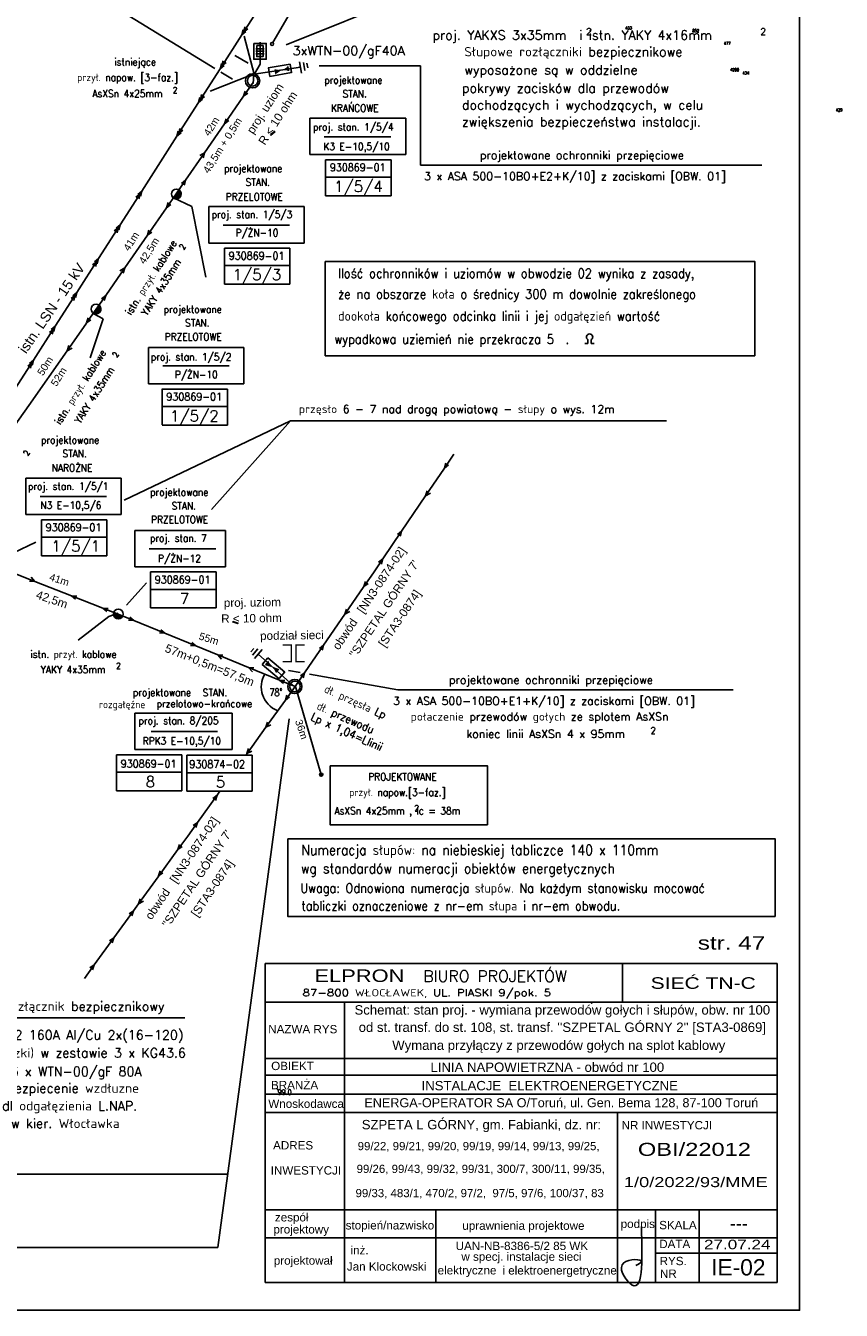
# Model space of a CAD drawing. Extents: x 6572638 to 13149531, y 5838629 to 11678088.
# Tile 5 of 37: x 6573288 to 6573532, y 5838732 to 5839116. Entities that reach past the tile are written whole.
import ezdxf
from ezdxf.enums import TextEntityAlignment as Align

# ---------------------------------------------------------------- set-up
doc = ezdxf.new("R2010")
doc.units = 0
doc.header["$MEASUREMENT"] = 0
doc.linetypes.add('3_SUEP_A', pattern=[0])
doc.layers.get('0').update_dxf_attribs({"color": 250, "linetype": 'CONTINUOUS'})
for name, color, linetype in [('_L_NAP', 7, 'CONTINUOUS'), ('_OPIS_KABLA', 250, 'CONTINUOUS'), ('_OPIS_LINII', 250, 'CONTINUOUS'), ('NUMERY_PUNKTOW', 7, 'CONTINUOUS'), ('OPIS_LNAP', 250, 'CONTINUOUS'), ('SUEP_L_0', 1, '3_SUEP_A')]:
    doc.layers.add(name, color=color, linetype=linetype)
doc.styles.add('ANNOTATIVE', font='ARIAL.TTF')
doc.styles.add('ARIAL', font='ARIALI_0.TTF', dxfattribs={"width": 0.75})
doc.styles.add('ARIALC', font='ARIALBI0.TTF')
doc.styles.add('SIMPLEBX', font='simplex.shx', dxfattribs={"width": 0.7})
doc.styles.get("Standard").update_dxf_attribs({"font": 'Simplex.SHX', "width": 0.75})
doc.styles.add('TECH', font='simplex.shx', dxfattribs={"height": 2.5})

msp = doc.modelspace()

# ---------------------------------------------------------------- hatches: boundary and pattern name
h = msp.add_hatch(color=1)
h.dxf.hatch_style = 1
h.paths.add_polyline_path([(6573362.57629, 5839101.41883), (6573362.35297, 5839102.68997), (6573364.05201, 5839102.33328)])
h = msp.add_hatch(color=1)
h.dxf.hatch_style = 1
h.paths.add_polyline_path([(6573366.3405, 5839103.4403), (6573366.56471, 5839102.16932), (6573364.86542, 5839102.52482)])
h = msp.add_hatch(color=1)
h.dxf.hatch_style = 1
h.paths.add_polyline_path([(6573359.67729, 5838924.79366), (6573360.51243, 5838925.77763), (6573361.32363, 5838924.24273)])
h = msp.add_hatch(color=1)
h.dxf.hatch_style = 1
h.paths.add_polyline_path([(6573363.6363, 5838923.18684), (6573362.80046, 5838922.20346), (6573361.99034, 5838923.73893)])
at = {"layer": 'OPIS_LNAP', "linetype": 'CONTINUOUS'}
for points in [[(6573361.12501, 5839083.0986), (6573362.35398, 5839084.06385), (6573362.45283, 5839083.938), (6573361.22385, 5839082.97275)], [(6573349.91001, 5838937.62529), (6573351.3951, 5838937.13888), (6573351.34529, 5838936.98681), (6573349.8602, 5838937.47322)]]:
    msp.add_hatch(color=1, dxfattribs=at).paths.add_polyline_path(points)
h = msp.add_hatch(color=7, dxfattribs=at)
edge = h.paths.add_edge_path()
edge.add_arc((6573376.30523, 5838891.84441), 0.47794, 0, 360)
at = {"layer": 'SUEP_L_0', "linetype": '3_SUEP_A'}
h = msp.add_hatch(color=4, dxfattribs=at)
edge = h.paths.add_edge_path()
edge.add_line((6573332.16675, 5839064.17367), (6573333.85389, 5839066.55334))
edge.add_arc((6573332.95642, 5839065.40172), 1.46002, -122.7422354, 52.070343, ccw=False)
h = msp.add_hatch(color=4, dxfattribs=at)
edge = h.paths.add_edge_path()
edge.add_line((6573308.20088, 5839029.74857), (6573309.88802, 5839032.12823))
edge.add_arc((6573308.99055, 5839030.97661), 1.46002, -122.7422354, 52.070343, ccw=False)
h = msp.add_hatch(color=4, dxfattribs=at)
edge = h.paths.add_edge_path()
edge.add_line((6573314.27839, 5838940.3417), (6573316.9855, 5838939.25507))
edge.add_arc((6573315.65656, 5838939.8597), 1.46002, 160.7232929, 335.5358713, ccw=False)

# ---------------------------------------------------------------- linework, layer by layer
at = {"color": 7, "linetype": 'BYBLOCK'}
for p, q in [((6573361.79466, 5839110.60672), (6573380.06465, 5839141.84147)), ((6573356.26198, 5839101.18987), (6573353.28095, 5839112.55967))]:
    msp.add_line(p, q, dxfattribs=at)
at = {"color": 1, "linetype": 'BYBLOCK'}
for p, q in [((6573350.69826, 5839106.67359), (6573350.5056, 5839106.78625)), ((6573354.43491, 5839104.48859), (6573350.69826, 5839106.67359)), ((6573372.93897, 5839077.1363), (6573372.93897, 5839088.01823)), ((6573372.93897, 5839088.01823), (6573401.59633, 5839088.01823)), ((6573401.59633, 5839088.01823), (6573401.59633, 5839077.1363)), ((6573377.19337, 5839082.49581), (6573397.07397, 5839082.49581)), ((6573401.59633, 5839077.1363), (6573372.93897, 5839077.1363)), ((6573405.94314, 5839073.99064), (6573507.96099, 5839073.99064)), ((6573342.72401, 5839050.71859), (6573342.72401, 5839061.60052)), ((6573342.72401, 5839061.60052), (6573371.18655, 5839061.60052)), ((6573371.18655, 5839061.60052), (6573371.18655, 5839050.71859)), ((6573346.97841, 5839056.0781), (6573366.85901, 5839056.0781)), ((6573371.18655, 5839050.71859), (6573342.72401, 5839050.71859)), ((6573324.65703, 5839008.62262), (6573324.65703, 5839019.50455)), ((6573324.65703, 5839019.50455), (6573353.12299, 5839019.50455)), ((6573353.12299, 5839019.50455), (6573353.12299, 5839008.62262)), ((6573328.91143, 5839013.98213), (6573348.79203, 5839013.98213)), ((6573353.12299, 5839008.62262), (6573324.65703, 5839008.62262)), ((6573288.00344, 5838969.56299), (6573288.00344, 5838980.44492)), ((6573288.00344, 5838980.44492), (6573316.47623, 5838980.44492)), ((6573316.47623, 5838980.44492), (6573316.47623, 5838969.56299)), ((6573292.25784, 5838974.9225), (6573312.13844, 5838974.9225)), ((6573316.47623, 5838969.56299), (6573288.00344, 5838969.56299)), ((6573320.61729, 5838953.96636), (6573320.61729, 5838964.8483)), ((6573320.61729, 5838964.8483), (6573347.72635, 5838964.8483)), ((6573347.72635, 5838964.8483), (6573347.72635, 5838953.96636)), ((6573324.8717, 5838959.32588), (6573344.75229, 5838959.32588)), ((6573347.72635, 5838953.96636), (6573320.61729, 5838953.96636)), ((6573399.2018, 5838917.17364), (6573499.40612, 5838917.17364)), ((6573320.55375, 5838899.34475), (6573320.55375, 5838910.22668)), ((6573320.55375, 5838910.22668), (6573349.68521, 5838910.22668)), ((6573349.68521, 5838910.22668), (6573349.68521, 5838899.34475)), ((6573325.43155, 5838904.70426), (6573345.31214, 5838904.70426)), ((6573349.68521, 5838899.34475), (6573320.55375, 5838899.34475))]:
    msp.add_line(p, q, dxfattribs=at)
at = {"color": 1}
for p, q in [((6573364.05201, 5839102.33328), (6573362.57629, 5839101.41883)), ((6573366.3405, 5839103.4403), (6573366.56471, 5839102.16932)), ((6573367.43221, 5839101.62364), (6573366.98793, 5839104.15253)), ((6573360.37863, 5838926.79371), (6573358.71576, 5838924.8373)), ((6573359.67729, 5838924.79366), (6573360.51243, 5838925.77763)), ((6573361.32363, 5838924.24273), (6573359.67729, 5838924.79366)), ((6573361.99034, 5838923.73893), (6573363.6363, 5838923.18684))]:
    msp.add_line(p, q, dxfattribs=at)
at = {"color": 1, "linetype": 'CONTINUOUS', "ltscale": 0.3}
for p, q in [((6573369.82831, 5839104.86121), (6573370.43138, 5839101.42847)), ((6573370.97537, 5839104.70396), (6573371.39698, 5839102.30407)), ((6573355.74575, 5838927.55442), (6573357.32379, 5838929.41103)), ((6573356.35699, 5838926.57114), (6573358.61419, 5838929.22679))]:
    msp.add_line(p, q, dxfattribs=at)
at = {"color": 7, "linetype": 'CONTINUOUS'}
for p, q in [((6573456.01488, 5839021.83571), (6573456.01488, 5839020.70747)), ((6573457.01332, 5839021.83571), (6573457.01332, 5839020.70747)), ((6573455.08761, 5839020.72721), (6573455.96351, 5839020.72721)), ((6573457.00785, 5839020.72728), (6573457.88375, 5839020.72728))]:
    msp.add_line(p, q, dxfattribs=at)
at = {"color": 7, "linetype": 'BYBLOCK'}
msp.add_lwpolyline([(6573377.49872, 5839045.2108), (6573505.85255, 5839045.2108), (6573505.85255, 5839017.02065), (6573377.49872, 5839017.02065)], close=True, dxfattribs=at)
at = {"color": 5, "linetype": 'BYBLOCK'}
msp.add_lwpolyline([(6573366.27927, 5838872.69073), (6573511.94, 5838872.69073), (6573511.94, 5838849.49581), (6573366.27927, 5838849.49581)], close=True, dxfattribs=at)
at = {"color": 7, "linetype": 'BYBLOCK'}
msp.add_circle((6573361.60866, 5839110.19732), 0.44967, dxfattribs=at)
at = {"color": 7, "linetype": 'CONTINUOUS'}
msp.add_arc((6573456.5141, 5839022.63383), 0.94139, 302.0259316, 237.9740684, dxfattribs=at)
at = {"layer": '_L_NAP', "color": 1, "linetype": 'BYBLOCK'}
for p, q in [((6573366.97799, 5839104.20966), (6573360.47022, 5839103.08143)), ((6573360.9408, 5839100.4949), (6573360.49331, 5839103.07606)), ((6573367.42548, 5839101.6285), (6573366.97799, 5839104.20966)), ((6573372.25717, 5839103.08502), (6573372.02108, 5839104.44682)), ((6573360.91771, 5839100.50027), (6573367.42548, 5839101.6285)), ((6573356.17355, 5838929.57456), (6573355.27609, 5838928.52347)), ((6573360.37919, 5838926.78543), (6573358.67814, 5838924.79318)), ((6573365.40215, 5838922.49663), (6573360.37919, 5838926.78543)), ((6573358.67814, 5838924.79318), (6573363.7011, 5838920.50438)), ((6573365.391, 5838922.51795), (6573363.68994, 5838920.52571))]:
    msp.add_line(p, q, dxfattribs=at)
at = {"layer": '_L_NAP', "color": 5}
for p, q in [((6573377.60387, 5839064.82609), (6573377.60387, 5839075.58942)), ((6573377.60387, 5839075.58942), (6573397.17283, 5839075.58942)), ((6573397.17283, 5839075.58942), (6573397.17283, 5839064.82609)), ((6573377.60387, 5839070.38711), (6573397.17283, 5839070.38711)), ((6573397.17283, 5839064.82609), (6573377.60387, 5839064.82609)), ((6573347.38891, 5839038.40837), (6573347.38891, 5839049.1717)), ((6573347.38891, 5839049.1717), (6573366.95787, 5839049.1717)), ((6573366.95787, 5839049.1717), (6573366.95787, 5839038.40837)), ((6573347.38891, 5839043.96939), (6573366.95787, 5839043.96939)), ((6573366.95787, 5839038.40837), (6573347.38891, 5839038.40837)), ((6573328.78737, 5838996.38028), (6573328.78737, 5839007.1436)), ((6573328.79891, 5839007.07573), (6573348.30985, 5839007.07573)), ((6573348.30985, 5839007.07573), (6573348.30985, 5838996.31241)), ((6573328.74089, 5839001.87343), (6573348.30985, 5839001.87343)), ((6573348.30985, 5838996.31241), (6573328.79891, 5838996.31241)), ((6573292.66834, 5838957.25278), (6573292.66834, 5838968.0161)), ((6573292.66834, 5838968.0161), (6573312.2373, 5838968.0161)), ((6573312.2373, 5838968.0161), (6573312.2373, 5838957.25278)), ((6573292.66834, 5838962.81379), (6573312.2373, 5838962.81379)), ((6573312.2373, 5838957.25278), (6573292.66834, 5838957.25278)), ((6573325.2822, 5838941.65615), (6573325.2822, 5838952.41948)), ((6573325.2822, 5838952.41948), (6573344.85115, 5838952.41948)), ((6573344.85115, 5838952.41948), (6573344.85115, 5838941.65615)), ((6573325.2822, 5838947.21717), (6573344.85115, 5838947.21717)), ((6573344.85115, 5838941.65615), (6573325.2822, 5838941.65615)), ((6573315.10732, 5838886.98337), (6573315.10732, 5838897.7467)), ((6573315.10732, 5838897.7467), (6573334.67628, 5838897.7467)), ((6573334.67628, 5838897.7467), (6573334.67628, 5838886.98337)), ((6573336.0924, 5838886.86585), (6573336.0924, 5838897.62918)), ((6573336.0924, 5838897.62918), (6573355.66136, 5838897.62918)), ((6573355.66136, 5838897.62918), (6573355.66136, 5838886.86585)), ((6573315.10732, 5838892.54439), (6573334.67628, 5838892.54439)), ((6573336.0924, 5838892.42687), (6573355.66136, 5838892.42687)), ((6573334.67628, 5838886.98337), (6573315.10732, 5838886.98337)), ((6573355.66136, 5838886.86585), (6573336.0924, 5838886.86585))]:
    msp.add_line(p, q, dxfattribs=at)
at = {"layer": '_L_NAP', "color": 1}
for p, q in [((6573317.38867, 5838973.85501), (6573367.12933, 5838997.56617)), ((6573367.12823, 5838997.57468), (6573343.54402, 5838971.08857)), ((6573367.12823, 5838997.57468), (6573479.54779, 5838997.57468)), ((6573284.27518, 5838958.14541), (6573291.01079, 5838961.3409)), ((6573324.05883, 5838949.20585), (6573318.10792, 5838942.52272)), ((6573366.55847, 5838922.95226), (6573370.04289, 5838922.33544)), ((6573372.82335, 5838921.84323), (6573399.2018, 5838917.17364))]:
    msp.add_line(p, q, dxfattribs=at)
at = {"layer": '_OPIS_KABLA', "color": 1, "ltscale": 0.3}
for p, q in [((6573290.42484, 5839136.08449), (6573344.46207, 5839102.92058)), ((6573346.25715, 5839101.81889), (6573349.77552, 5839099.65959)), ((6573364.46829, 5838891.60361), (6573366.76006, 5838908.54559)), ((6573345.37856, 5838750.48205), (6573364.57012, 5838892.35634)), ((6573016.98987, 5838772.40415), (6573348.48551, 5838772.40415)), ((6573016.98987, 5838750.48205), (6573345.37856, 5838750.48205))]:
    msp.add_line(p, q, dxfattribs=at)
at = {"layer": '_OPIS_KABLA', "color": 7, "ltscale": 0.3}
for p, q in [((6573359.53158, 5838835.41658), (6573512.6066, 5838835.41658)), ((6573359.53158, 5838835.41658), (6573359.53158, 5838740.09677)), ((6573466.30859, 5838824.08909), (6573466.30859, 5838835.41658)), ((6573512.6066, 5838835.41658), (6573512.6066, 5838740.09677)), ((6573359.53158, 5838823.82704), (6573512.6066, 5838823.82704)), ((6573363.45971, 5838823.82704), (6573506.99048, 5838823.82704)), ((6573383.27771, 5838823.82704), (6573383.27771, 5838740.09677)), ((6573359.53158, 5838807.04476), (6573512.6066, 5838807.04476)), ((6573359.53158, 5838802.01915), (6573512.6066, 5838802.01915)), ((6573359.53158, 5838796.32228), (6573512.6066, 5838796.32228)), ((6573359.53158, 5838790.8445), (6573512.6066, 5838790.8445)), ((6573359.53158, 5838761.745), (6573512.6066, 5838761.745)), ((6573359.53158, 5838753.4451), (6573512.6066, 5838753.4451)), ((6573359.53158, 5838740.09677), (6573512.6066, 5838740.09677))]:
    msp.add_line(p, q, dxfattribs=at)
at = {"layer": '_OPIS_KABLA', "color": 7}
for p, q in [((6573464.89425, 5838790.8445), (6573464.89425, 5838740.09677)), ((6573410.54605, 5838761.745), (6573410.54605, 5838740.09677)), ((6573476.24301, 5838761.745), (6573476.24301, 5838740.09677)), ((6573489.27542, 5838761.745), (6573489.27542, 5838740.09677)), ((6573476.24301, 5838748.87812), (6573512.6066, 5838748.87812))]:
    msp.add_line(p, q, dxfattribs=at)
at = {"layer": '_OPIS_KABLA', "linetype": 'CONTINUOUS'}
msp.add_circle((6573363.30013, 5838797.7534), 0.09734, dxfattribs=at)
msp.add_ellipse((6573457.15897, 5838823.58655), major_axis=(-0.06194, 0.06194), ratio=0.999999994, start_param=3.92699082, end_param=10.210176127, dxfattribs=at)
msp.add_ellipse((6573457.15897, 5838823.58655), major_axis=(-0.06194, 0.06194), ratio=0.999999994, start_param=3.92699082, end_param=10.210176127, dxfattribs=at)
at = {"layer": '_OPIS_KABLA', "color": 5, "linetype": 'CONTINUOUS', "start_tangent": (-0.196307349, 0.980542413)}
msp.add_spline([(6573472.01504, 5838756.76411), (6573468.52518, 5838739.83283), (6573466.6974, 5838745.97455), (6573472.01504, 5838746.30661), (6573470.35343, 5838745.1446)], degree=3, dxfattribs=at)
at = {"layer": '_OPIS_LINII', "color": 1, "linetype": 'BYBLOCK'}
for p, q in [((6573356.22151, 5839101.17282), (6573370.13961, 5839103.221)), ((6573367.88254, 5838918.45259), (6573357.42073, 5838927.85786))]:
    msp.add_line(p, q, dxfattribs=at)
at = {"layer": 'OPIS_LNAP', "color": 1, "linetype": 'CONTINUOUS'}
for p, q in [((6573409.89037, 5839127.69122), (6573365.79878, 5839109.91424)), ((6573358.03015, 5839104.17085), (6573358.03015, 5839110.74824)), ((6573356.70598, 5839108.79206), (6573359.22858, 5839108.79206)), ((6573356.70598, 5839108.01663), (6573359.22858, 5839108.01663)), ((6573356.70598, 5839107.25848), (6573359.22858, 5839107.25848)), ((6573356.32093, 5839101.24873), (6573358.03015, 5839104.17085)), ((6573375.68126, 5839103.64073), (6573405.94314, 5839103.64073)), ((6573405.94314, 5839103.64073), (6573405.94314, 5839073.99064)), ((6573312.85612, 5838939.11611), (6573303.69783, 5838932.01796)), ((6573315.56724, 5838940.13147), (6573312.85612, 5838939.11611)), ((6573266.43025, 5838819.11731), (6573335.48334, 5838819.11731))]:
    msp.add_line(p, q, dxfattribs=at)
at = {"layer": 'OPIS_LNAP', "color": 7, "linetype": 'CONTINUOUS'}
msp.add_line((6573355.9941, 5839101.22493), (6573343.12889, 5839096.14109), dxfattribs=at)
at = {"layer": 'OPIS_LNAP', "color": 4, "linetype": 'CONTINUOUS'}
msp.add_lwpolyline([(6572925.28928, 5838731.75967), (6573519.28928, 5838731.75967), (6573519.28928, 5839151.75967), (6572925.28928, 5839151.75967)], close=True, dxfattribs=at)
at = {"layer": 'OPIS_LNAP', "color": 1, "linetype": 'CONTINUOUS'}
for points in [[(6573356.14557, 5839110.35857), (6573359.88787, 5839110.35857), (6573359.88787, 5839105.62316), (6573356.14557, 5839105.62316)], [(6573357.01194, 5839109.73102), (6573358.92114, 5839109.73102), (6573358.92114, 5839106.42517), (6573357.01194, 5839106.42517)], [(6573361.12501, 5839083.0986), (6573362.35398, 5839084.06385), (6573362.45283, 5839083.938), (6573361.22385, 5839082.97275)], [(6573349.91001, 5838937.62529), (6573351.3951, 5838937.13888), (6573351.34529, 5838936.98681), (6573349.8602, 5838937.47322)]]:
    msp.add_lwpolyline(points, close=True, dxfattribs=at)
at = {"layer": 'OPIS_LNAP', "color": 7, "linetype": 'CONTINUOUS', "const_width": 0.4}
for points in [[(6573364.78664, 5838930.55696), (6573367.32913, 5838930.55696), (6573367.32913, 5838925.57752), (6573364.78664, 5838925.57752)], [(6573371.33587, 5838925.57752), (6573368.79338, 5838925.57752), (6573368.79338, 5838930.55696), (6573371.33587, 5838930.55696)]]:
    msp.add_lwpolyline(points, dxfattribs=at)
at = {"layer": 'OPIS_LNAP', "color": 7, "linetype": 'CONTINUOUS'}
msp.add_lwpolyline([(6573378.9566, 5838894.48376), (6573425.97535, 5838894.48376), (6573425.97535, 5838876.89045), (6573378.9566, 5838876.89045)], close=True, dxfattribs=at)
msp.add_circle((6573376.30523, 5838891.84441), 0.47794, dxfattribs=at)
at = {"layer": 'OPIS_LNAP', "color": 1, "linetype": 'CONTINUOUS'}
for start, end in [(149.7545648, 198.5550637), (197.062067, 249.3903534)]:
    msp.add_arc((6573365.97918, 5838918.06507), 7.5933, start, end, dxfattribs=at)
for points in [[(6573358.94106, 5838921.21316), (6573359.18591, 5838921.10751), (6573359.38041, 5838921.89488)], [(6573362.63501, 5838911.40343), (6573362.52292, 5838911.16147), (6573363.30485, 5838910.94617)]]:
    msp.add_solid(points, dxfattribs=at)
at = {"layer": 'SUEP_L_0', "linetype": '3_SUEP_A'}
for p, q in [((6573359.04182, 5839123.02469), (6573352.57068, 5839112.91903)), ((6573352.57068, 5839112.91903), (6573352.95851, 5839114.45187)), ((6573353.80064, 5839113.9126), (6573352.57068, 5839112.91903)), ((6573353.10994, 5839113.76117), (6573353.49777, 5839115.294)), ((6573354.33991, 5839114.75474), (6573353.10994, 5839113.76117)), ((6573352.57068, 5839112.91903), (6573346.09955, 5839102.81337)), ((6573346.09955, 5839102.81337), (6573339.62841, 5839092.70771)), ((6573346.09955, 5839102.81337), (6573346.48737, 5839104.3462)), ((6573347.32951, 5839103.80694), (6573346.09955, 5839102.81337)), ((6573346.63881, 5839103.65551), (6573347.02663, 5839105.18834)), ((6573347.86877, 5839104.64908), (6573346.63881, 5839103.65551)), ((6573339.62841, 5839092.70771), (6573340.01623, 5839094.24054)), ((6573340.16767, 5839093.54984), (6573340.55549, 5839095.08268)), ((6573341.39763, 5839094.54342), (6573340.16767, 5839093.54984)), ((6573339.62841, 5839092.70771), (6573333.15727, 5839082.60204)), ((6573340.85837, 5839093.70128), (6573339.62841, 5839092.70771)), ((6573333.15727, 5839082.60204), (6573333.5451, 5839084.13488)), ((6573334.38723, 5839083.59562), (6573333.15727, 5839082.60204)), ((6573333.69653, 5839083.44418), (6573334.08436, 5839084.97702)), ((6573334.9265, 5839084.43776), (6573333.69653, 5839083.44418)), ((6573333.15727, 5839082.60204), (6573322.69114, 5839066.25759)), ((6573322.69114, 5839066.25759), (6573316.22, 5839056.15193)), ((6573322.15188, 5839065.41545), (6573320.92191, 5839064.42187)), ((6573322.69114, 5839066.25759), (6573321.46118, 5839065.26401)), ((6573321.76405, 5839063.88261), (6573322.15188, 5839065.41545)), ((6573322.30331, 5839064.72475), (6573322.69114, 5839066.25759)), ((6573332.18931, 5839064.17785), (6573337.66901, 5839061.65051)), ((6573337.66901, 5839061.65051), (6573341.7846, 5839040.47888)), ((6573316.22, 5839056.15193), (6573309.74886, 5839046.04626)), ((6573316.22, 5839056.15193), (6573314.99004, 5839055.15835)), ((6573315.83218, 5839054.61909), (6573316.22, 5839056.15193)), ((6573315.68074, 5839055.30979), (6573314.45078, 5839054.31621)), ((6573315.29292, 5839053.77695), (6573315.68074, 5839055.30979)), ((6573309.74886, 5839046.04626), (6573303.27773, 5839035.9406)), ((6573309.2096, 5839045.20413), (6573307.97964, 5839044.21055)), ((6573309.74886, 5839046.04626), (6573308.5189, 5839045.05269)), ((6573308.82178, 5839043.67129), (6573309.2096, 5839045.20413)), ((6573309.36104, 5839044.51343), (6573309.74886, 5839046.04626)), ((6573303.27773, 5839035.9406), (6573296.80659, 5839025.83494)), ((6573302.73847, 5839035.09846), (6573301.5085, 5839034.10489)), ((6573303.27773, 5839035.9406), (6573302.04777, 5839034.94703)), ((6573302.35064, 5839033.56563), (6573302.73847, 5839035.09846)), ((6573302.8899, 5839034.40776), (6573303.27773, 5839035.9406)), ((6573308.094, 5839029.6781), (6573311.07964, 5839028.0862)), ((6573296.80659, 5839025.83494), (6573290.33545, 5839015.72928)), ((6573296.80659, 5839025.83494), (6573295.57663, 5839024.84136)), ((6573296.41877, 5839024.3021), (6573296.80659, 5839025.83494)), ((6573311.07964, 5839028.0862), (6573307.27927, 5839016.38612)), ((6573296.26733, 5839024.9928), (6573295.03737, 5839023.99923)), ((6573295.87951, 5839023.45996), (6573296.26733, 5839024.9928)), ((6573290.33545, 5839015.72928), (6573283.86432, 5839005.62362)), ((6573289.79619, 5839014.88714), (6573288.56623, 5839013.89357)), ((6573290.33545, 5839015.72928), (6573289.10549, 5839014.7357)), ((6573289.40837, 5839013.3543), (6573289.79619, 5839014.88714)), ((6573289.94763, 5839014.19644), (6573290.33545, 5839015.72928)), ((6573415.91843, 5838987.59108), (6573413.11348, 5838983.45196)), ((6573413.11348, 5838983.45196), (6573407.50359, 5838975.17373)), ((6573413.11348, 5838983.45196), (6573413.54106, 5838984.97419)), ((6573414.36888, 5838984.4132), (6573413.11348, 5838983.45196)), ((6573407.50359, 5838975.17373), (6573400.32665, 5838964.58311)), ((6573407.50359, 5838975.17373), (6573407.93116, 5838976.69596)), ((6573408.96594, 5838975.99473), (6573407.50359, 5838975.17373)), ((6573400.32665, 5838964.58311), (6573394.71675, 5838956.30488)), ((6573400.32665, 5838964.58311), (6573399.07125, 5838963.62187)), ((6573399.89908, 5838963.06088), (6573400.32665, 5838964.58311)), ((6573394.71675, 5838956.30488), (6573391.9118, 5838952.16576)), ((6573394.71675, 5838956.30488), (6573393.46136, 5838955.34364)), ((6573394.28918, 5838954.78265), (6573394.71675, 5838956.30488)), ((6573391.9118, 5838952.16576), (6573389.07431, 5838948.04889)), ((6573389.07431, 5838948.04889), (6573389.51387, 5838949.5677)), ((6573390.33724, 5838949.00021), (6573389.07431, 5838948.04889)), ((6573389.07431, 5838948.04889), (6573383.39931, 5838939.81516)), ((6573383.39931, 5838939.81516), (6573383.83888, 5838941.33397)), ((6573384.86809, 5838940.62459), (6573383.39931, 5838939.81516)), ((6573383.39931, 5838939.81516), (6573377.0014, 5838930.53255)), ((6573377.0014, 5838930.53255), (6573371.3264, 5838922.29881)), ((6573377.0014, 5838930.53255), (6573375.73846, 5838929.58124)), ((6573376.56183, 5838929.01374), (6573377.0014, 5838930.53255)), ((6573371.3264, 5838922.29881), (6573368.48891, 5838918.18194)), ((6573371.3264, 5838922.29881), (6573370.06347, 5838921.3475)), ((6573370.88684, 5838920.78), (6573371.3264, 5838922.29881)), ((6573368.48891, 5838918.18194), (6573365.57436, 5838914.11925)), ((6573365.57436, 5838914.11925), (6573359.74526, 5838905.99388)), ((6573365.57436, 5838914.11925), (6573366.04245, 5838915.62951)), ((6573366.85499, 5838915.0466), (6573365.57436, 5838914.11925)), ((6573359.74526, 5838905.99388), (6573360.21336, 5838907.50414)), ((6573361.22903, 5838906.77551), (6573359.74526, 5838905.99388)), ((6573359.74526, 5838905.99388), (6573353.91617, 5838897.86851)), ((6573354.05799, 5838898.13573), (6573354.54734, 5838899.63923)), ((6573355.55263, 5838898.89634), (6573354.05799, 5838898.13573)), ((6573353.91617, 5838897.86851), (6573353.74448, 5838897.62918)), ((6573346.02293, 5838886.86585), (6573345.16007, 5838885.66308)), ((6573345.16007, 5838885.66308), (6573339.33097, 5838877.53771)), ((6573345.16007, 5838885.66308), (6573343.87943, 5838884.73573)), ((6573344.69197, 5838884.15282), (6573345.16007, 5838885.66308)), ((6573339.33097, 5838877.53771), (6573336.41642, 5838873.47502)), ((6573339.33097, 5838877.53771), (6573338.05034, 5838876.61036)), ((6573338.86288, 5838876.02745), (6573339.33097, 5838877.53771)), ((6573336.41642, 5838873.47502), (6573333.47729, 5838869.43008)), ((6573333.47729, 5838869.43008), (6573327.59904, 5838861.34021)), ((6573333.47729, 5838869.43008), (6573333.95454, 5838870.93748)), ((6573334.76353, 5838870.34965), (6573333.47729, 5838869.43008)), ((6573327.59904, 5838861.34021), (6573321.72078, 5838853.25034)), ((6573327.65583, 5838861.59642), (6573328.13307, 5838863.10381)), ((6573328.94206, 5838862.51599), (6573327.65583, 5838861.59642)), ((6573321.72078, 5838853.25034), (6573320.20602, 5838851.16567)), ((6573321.72078, 5838853.25034), (6573322.19802, 5838854.75773)), ((6573323.20926, 5838854.02295), (6573321.72078, 5838853.25034)), ((6573320.20602, 5838851.16567), (6573314.32776, 5838843.07579)), ((6573320.20602, 5838851.16567), (6573318.91979, 5838850.2461)), ((6573319.72877, 5838849.65827), (6573320.20602, 5838851.16567)), ((6573314.32776, 5838843.07579), (6573308.4495, 5838834.98592)), ((6573314.32776, 5838843.07579), (6573313.04153, 5838842.15623)), ((6573313.85051, 5838841.5684), (6573314.32776, 5838843.07579)), ((6573308.4495, 5838834.98592), (6573305.51037, 5838830.94098)), ((6573308.4495, 5838834.98592), (6573307.16327, 5838834.06635)), ((6573307.97226, 5838833.47853), (6573308.4495, 5838834.98592))]:
    msp.add_line(p, q, dxfattribs=at)
at = {"layer": 'SUEP_L_0', "color": 4, "linetype": '3_SUEP_A'}
for p, q in [((6573353.11541, 5839094.56034), (6573355.96102, 5839098.6716)), ((6573355.95787, 5839098.41969), (6573356.15942, 5839100.97011)), ((6573347.42418, 5839086.33782), (6573353.11541, 5839094.56034)), ((6573353.55797, 5839096.07828), (6573353.11541, 5839094.56034)), ((6573353.11541, 5839094.56034), (6573354.38022, 5839095.50916)), ((6573347.86674, 5839087.85576), (6573347.42418, 5839086.33782)), ((6573347.42418, 5839086.33782), (6573348.68899, 5839087.28663)), ((6573341.45559, 5839077.71458), (6573347.42418, 5839086.33782)), ((6573335.76436, 5839069.49205), (6573341.45559, 5839077.71458)), ((6573339.98522, 5839076.90804), (6573341.45559, 5839077.71458)), ((6573341.45559, 5839077.71458), (6573341.01303, 5839076.19664)), ((6573332.91875, 5839065.38079), (6573335.76436, 5839069.49205)), ((6573334.49955, 5839068.54323), (6573335.76436, 5839069.49205)), ((6573335.76436, 5839069.49205), (6573335.3218, 5839067.97411)), ((6573330.07164, 5839061.27056), (6573332.91875, 5839065.38079)), ((6573324.37744, 5839053.0501), (6573330.07164, 5839061.27056)), ((6573330.51475, 5839062.78834), (6573330.07164, 5839061.27056)), ((6573330.07164, 5839061.27056), (6573331.3368, 5839062.21892)), ((6573317.59006, 5839043.25148), (6573324.37744, 5839053.0501)), ((6573324.82054, 5839054.56788), (6573324.37744, 5839053.0501)), ((6573324.37744, 5839053.0501), (6573325.64259, 5839053.99845)), ((6573311.89585, 5839035.03102), (6573317.59006, 5839043.25148)), ((6573316.11939, 5839042.44548), (6573317.59006, 5839043.25148)), ((6573317.59006, 5839043.25148), (6573317.14695, 5839041.7337)), ((6573309.04875, 5839030.92079), (6573311.89585, 5839035.03102)), ((6573310.6307, 5839034.08266), (6573311.89585, 5839035.03102)), ((6573311.89585, 5839035.03102), (6573311.45274, 5839033.51324)), ((6573309.04875, 5839030.92079), (6573306.18007, 5839026.82559)), ((6573306.10772, 5839026.72231), (6573300.37036, 5839018.53191)), ((6573306.18007, 5839026.82559), (6573306.63115, 5839028.34102)), ((6573307.45019, 5839027.76728), (6573306.18007, 5839026.82559)), ((6573300.37036, 5839018.53191), (6573288.89564, 5839002.1511)), ((6573300.37036, 5839018.53191), (6573300.82145, 5839020.04734)), ((6573301.84525, 5839019.33017), (6573300.37036, 5839018.53191)), ((6573288.89564, 5839002.1511), (6573283.15828, 5838993.9607)), ((6573281.38251, 5838953.25253), (6573290.69002, 5838949.596)), ((6573290.69002, 5838949.596), (6573289.11107, 5838949.67911)), ((6573289.56813, 5838950.84255), (6573290.69002, 5838949.596)), ((6573290.69002, 5838949.596), (6573301.68748, 5838945.27557)), ((6573301.68748, 5838945.27557), (6573310.99499, 5838941.61905)), ((6573303.26643, 5838945.19247), (6573301.68748, 5838945.27557)), ((6573301.68748, 5838945.27557), (6573302.90078, 5838944.26172)), ((6573310.99499, 5838941.61905), (6573315.64875, 5838939.79079)), ((6573312.57394, 5838941.53595), (6573310.99499, 5838941.61905)), ((6573310.99499, 5838941.61905), (6573312.20829, 5838940.6052)), ((6573320.27668, 5838937.8981), (6573315.64875, 5838939.79079)), ((6573315.65075, 5838939.72875), (6573315.75075, 5838938.76875)), ((6573318.69903, 5838938.00311), (6573320.27668, 5838937.8981)), ((6573320.27668, 5838937.8981), (6573319.07757, 5838938.9287)), ((6573329.53254, 5838934.11273), (6573320.27668, 5838937.8981)), ((6573327.95489, 5838934.21774), (6573329.53254, 5838934.11273)), ((6573329.53254, 5838934.11273), (6573328.33343, 5838935.14333)), ((6573338.7884, 5838930.32735), (6573329.53254, 5838934.11273)), ((6573337.21075, 5838930.43237), (6573338.7884, 5838930.32735)), ((6573338.7884, 5838930.32735), (6573337.58929, 5838931.35795)), ((6573345.3491, 5838927.64422), (6573338.7884, 5838930.32735)), ((6573354.60496, 5838923.85885), (6573345.3491, 5838927.64422)), ((6573346.45357, 5838926.38223), (6573345.3491, 5838927.64422)), ((6573345.3491, 5838927.64422), (6573346.92675, 5838927.53921)), ((6573363.86082, 5838920.07348), (6573354.60496, 5838923.85885)), ((6573355.70943, 5838922.59685), (6573354.60496, 5838923.85885)), ((6573354.60496, 5838923.85885), (6573356.18261, 5838923.75384)), ((6573368.48875, 5838918.18079), (6573363.86082, 5838920.07348)), ((6573365.05993, 5838919.04288), (6573363.86082, 5838920.07348)), ((6573363.86082, 5838920.07348), (6573365.43847, 5838919.96846)), ((6573368.58344, 5838918.1736), (6573376.19503, 5838892.23197))]:
    msp.add_line(p, q, dxfattribs=at)
for centre, radius in [((6573355.77375, 5839099.18825), 2.13341), ((6573355.81184, 5839099.20815), 1.5898), ((6573332.96627, 5839065.3944), 1.46002), ((6573309.0004, 5839030.9693), 1.46002), ((6573315.65173, 5838939.84841), 1.46002), ((6573368.40513, 5838918.18099), 2.13341), ((6573368.44323, 5838918.20089), 1.5898)]:
    msp.add_circle(centre, radius, dxfattribs=at)
for centre, start, end in [((6573332.95642, 5839065.40172), 237.2577646, 52.070343), ((6573308.99055, 5839030.97661), 237.2577646, 52.070343), ((6573315.65656, 5838939.8597), 160.7232929, 335.5358713)]:
    msp.add_arc(centre, 1.46002, start, end, dxfattribs=at)

# ---------------------------------------------------------------- texts
at = {"color": 1, "linetype": 'BYBLOCK', "style": 'SIMPLEBX'}
for s, height, p in [('proj. YAKXS 3x35mm  i istn. YAKY 4x16mm', 2.772, (6573409.56332, 5839111.46185)), ('2', 2, (6573455.476, 5839112.89726)), ('2', 2, (6573507.53567, 5839112.89726)), ('3xWTN-00/gF40A', 2.772, (6573367.75923, 5839106.81345)), ('Słupowe rozłączniki bezpiecznikowe', 2.772, (6573419.06625, 5839106.50659)), ('wyposażone są w oddzielne ', 2.772, (6573419.06625, 5839101.06828)), ('pokrywy zacisków dla przewodów ', 2.772, (6573418.35616, 5839095.64125)), ('dochodzących i wychodzących, w celu ', 2.772, (6573418.35616, 5839090.60001)), ('zwiększenia bezpieczeństwa instalacji. ', 2.772, (6573418.35616, 5839085.55878)), ('proj. rozłącznik bezpiecznikowy', 2.772, (6573271.46862, 5838821.24567)), ('SZ160.322 160A Al/Cu 2x(16-120)', 2.772, (6573266.80195, 5838812.66494)), ('+ Zaciski (złączki) w zestawie 3 x KG43.6 ', 2.772, (6573256.79388, 5838807.30815)), ('+ 3 x WTN-00/gF 80A ', 2.772, (6573278.4226, 5838801.74349)), ('zabezpiecenie wzdłuzne', 2.772, (6573278.14821, 5838796.76187)), ('dl odgałęzienia L.NAP.', 2.772, (6573280.89956, 5838791.4921)), ('w kier. Włocławka', 2.772, (6573283.5649, 5838786.22234))]:
    msp.add_text(s, height=height, dxfattribs=at).set_placement(p)
at = {"color": 7, "linetype": 'BYBLOCK', "style": 'SIMPLEBX', "width": 0.9}
for s, height, p in [('istniejące', 2.2, (6573314.45212, 5839103.72066)), ('przył. napow. [3-faz.]', 2.2, (6573303.33071, 5839099.11372)), ('AsXSn 4x25mm ', 2.2, (6573307.90006, 5839094.28483)), ('2', 1.8, (6573331.93493, 5839095.51353)), ('istn. przył. kablowe', 2.2, (6573289.38435, 5838926.70599)), ('2', 1.8, (6573315.00868, 5838923.45261)), ('YAKY 4x35mm', 2.2, (6573292.44855, 5838922.14651))]:
    msp.add_text(s, height=height, dxfattribs=at).set_placement(p)
at = {"color": 1, "linetype": 'BYBLOCK'}
for s, height, rotation, style, p in [('proj. uziom', 2.5, 57.1199947, 'ARIAL', (6573355.95026, 5839083.0724)), ('R < 10 ohm', 2.5, 57.1199947, 'ARIAL', (6573359.43772, 5839079.76986)), ('43,5m + 0,5m', 2.2, 57.7619131, 'ARIALC', (6573342.6327, 5839071.32411)), ('42,5m', 2.2, 57.7619131, 'ARIALC', (6573323.47713, 5839044.23696)), ('52m', 2.2, 57.7619131, 'ARIALC', (6573297.17431, 5839007.64961)), ('obwód   [NN3-0874-02]', 2.5, 55.9242682, 'ARIAL', (6573381.50809, 5838928.879)), ("''SZPETAL GÓRNY 7'", 2.5, 55.9242682, 'ARIAL', (6573386.55205, 5838926.52305)), ('42,5m', 2.5, 341.0881855, 'ARIAL', (6573290.81606, 5838944.60945)), ('proj. uziom', 2.5, 0.8382453, 'ARIAL', (6573347.20147, 5838941.93952)), ('[STA3-0874]', 2.5, 55.9242682, 'ARIAL', (6573395.27099, 5838929.73648)), ('R < 10 ohm', 2.5, 0.8382453, 'ARIAL', (6573346.4102, 5838937.20387)), ('podział sieci', 2.5, 0.8382453, 'ARIAL', (6573358.03027, 5838932.08441)), ('57m+0,5m=57,5m', 2.5, 338.2853284, 'ARIAL', (6573329.32921, 5838928.66177)), ('obwód   [NN3-0874-02]', 2.5, 55.9242682, 'ARIAL', (6573325.52611, 5838848.23212)), ("''SZPETAL GÓRNY 7'", 2.5, 55.9242682, 'ARIAL', (6573330.57007, 5838845.87617)), ('[STA3-0874]', 2.5, 55.9242682, 'ARIAL', (6573339.28901, 5838849.0896))]:
    msp.add_text(s, height=height, rotation=rotation, dxfattribs=dict(at, style=style)).set_placement(p)
at = {"color": 1, "linetype": 'BYBLOCK', "style": 'SIMPLEBX', "width": 0.9}
for s, height, p in [('projektowane', 2.2, (6573377.19296, 5839098.32527)), ('STAN. ', 2.2, (6573382.66627, 5839094.24473)), ('KRAŃCOWE', 2.2, (6573379.18815, 5839089.94719)), ('proj. stan. 1/5/4', 2.2, (6573373.84292, 5839084.29467)), ('K3 E-10,5/10', 2.2, (6573376.9145, 5839078.46227)), ('projektowane', 2.2, (6573347.26044, 5839071.90755)), ('STAN. ', 2.2, (6573353.68321, 5839067.82701)), ('PRZELOTOWE', 2.2, (6573347.76519, 5839063.44355)), ('proj. stan. 1/5/3', 2.2, (6573343.53226, 5839058.16655)), ('P/ŻN-10', 2.2, (6573350.69482, 5839052.70765)), ('projektowane', 2.2, (6573329.19347, 5839029.81159)), ('STAN. ', 2.2, (6573335.61623, 5839025.73104)), ('PRZELOTOWE', 2.2, (6573329.48983, 5839021.60888)), ('proj. stan. 1/5/2', 2.2, (6573325.36617, 5839015.58691)), ('P/ŻN-10', 2.2, (6573332.54934, 5839010.31198)), ('projektowane', 2.2, (6573292.53987, 5838990.75196)), ('STAN. ', 2.2, (6573298.96264, 5838986.67141)), ('NAROŻNE', 2.2, (6573295.71459, 5838982.4048)), ('proj. stan. 1/5/1', 2.2, (6573288.62371, 5838976.92756)), ('projektowane', 2.2, (6573325.15373, 5838975.15533)), ('N3 E-10,5/6', 2.2, (6573292.34799, 5838971.25235)), ('STAN. ', 2.2, (6573331.57649, 5838971.07479)), ('PRZELOTOWE', 2.2, (6573325.45009, 5838966.95263)), ('proj. stan. 7', 2.2, (6573325.11002, 5838961.42797)), ('P/ŻN-12', 2.2, (6573327.53837, 5838955.37395)), ('projektowane', 2.2, (6573319.98848, 5838915.2882)), ('rozgałęźne', 2.2, (6573309.84266, 5838911.69843)), ('przelotowo-krańcowe', 2.2, (6573327.0817, 5838911.95949)), ('STAN. ', 2.2, (6573340.87968, 5838915.25009)), ('proj. stan. 8/205', 2.2, (6573321.68748, 5838906.8761)), ('RPK3 E-10,5/10', 2.2, (6573322.92622, 5838900.80252)), ('2', 2, (6573474.73948, 5838903.99068)), ('PROJEKTOWANE', 2.2, (6573390.34845, 5838890.09825)), ('przył. napow.[3-faz.]', 2.2, (6573384.66027, 5838885.45584)), ('AsXSn 4x25mm , lc = 38m', 2.2, (6573380.25917, 5838879.94402)), ('2', 1.8, (6573404.12715, 5838880.91888))]:
    msp.add_text(s, height=height, dxfattribs=at).set_placement(p)
at = {"color": 7, "linetype": 'BYBLOCK', "style": 'ARIALC'}
for s, rotation, p in [('42m', 57.7619131, (6573342.80171, 5839082.46607)), ('41m', 57.7619131, (6573318.83399, 5839048.10352)), ('50m', 57.7619131, (6573293.11044, 5839010.85298)), ('41m', 342.663394, (6573294.83979, 5838949.9602)), ('55m', 342.663394, (6573339.53828, 5838932.31257))]:
    msp.add_text(s, height=2.2, rotation=rotation, dxfattribs=at).set_placement(p)
at = {"color": 7, "linetype": 'BYBLOCK', "style": 'SIMPLEBX', "width": 0.9}
for s, height, rotation, p in [('istn. przył. kablowe', 2.2, 57.4960816, (6573319.44628, 5839029.02698)), ('2', 1.8, 57.4960816, (6573335.18009, 5839048.51525)), ('YAKY 4x35mm', 2.2, 57.4960816, (6573324.15874, 5839028.78722)), ('istn. przył. kablowe', 2.2, 57.4960816, (6573298.30979, 5838996.27262)), ('2', 1.8, 57.4960816, (6573315.23813, 5839016.29461)), ('YAKY 4x35mm', 2.2, 57.4960816, (6573304.21678, 5838996.56658)), ('2', 1.8, 57.4960816, (6573288.63914, 5838986.89435)), ('dł. przęsła Lp', 2.4, 335.7845548, (6573376.95097, 5838916.59321))]:
    msp.add_text(s, height=height, rotation=rotation, dxfattribs=at).set_placement(p)
at = {"color": 1, "linetype": 'BYBLOCK', "style": 'SIMPLEBX', "width": 0.9}
for s, p in [('Lp x 1,04=Llinii', (6573372.96215, 5838908.25183)), ('dł. przewodu ', (6573374.74192, 5838911.50929))]:
    msp.add_text(s, height=2.4, rotation=335.7845548, dxfattribs=at).set_placement(p)
at = {"color": 4, "linetype": 'BYBLOCK', "style": 'ARIALC'}
msp.add_text('36m', height=2.2, rotation=288.6885156, dxfattribs=at).set_placement((6573368.4384, 5838907.8456))
at = {"layer": '_L_NAP', "color": 1, "style": 'SIMPLEBX'}
for s, p in [('projektowane ochronniki przepięciowe ', (6573423.71136, 5839075.76517)), ('3 x ASA 500-10BO+E2+K/10] z zaciskami [OBW. 01]', (6573407.00847, 5839069.48501)), ('przęsło 6 - 7 nad drogą powiatową - słupy o wys. 12m', (6573369.61334, 5838999.89963)), ('projektowane ochronniki przepięciowe ', (6573414.47136, 5838918.94816)), ('3 x ASA 500-10BO+E1+K/10] z zaciskami [OBW. 01]', (6573397.76846, 5838912.668)), ('połaczenie przewodów gołych ze splotem AsXSn', (6573403.02258, 5838907.98062)), ('koniec linii AsXSn 4 x 95mm', (6573419.68539, 5838902.81597))]:
    msp.add_text(s, height=2.4, dxfattribs=at).set_placement(p)
at = {"layer": '_L_NAP', "color": 5, "style": 'SIMPLEBX', "width": 0.9}
for s, height, p in [('930869-01', 2.32, (6573378.87633, 5839072.14938)), ('930869-01', 2.32, (6573348.66137, 5839045.73166)), ('930869-01', 2.32, (6573330.01335, 5839003.63569)), ('930869-01', 2.32, (6573293.9408, 5838964.57606)), ('930869-01', 2.32, (6573326.55465, 5838948.97944)), ('930869-01', 2.32, (6573316.37978, 5838893.93043)), ('930874-02', 2.32, (6573336.89369, 5838893.81291)), ('Numeracja słupów: na niebieskiej tabliczce 140 x 110mm', 3, (6573370.38452, 5838867.81979)), ('wg standardów numeracji obiektów energetycznych', 3, (6573370.21651, 5838862.33449)), ('Uwaga: Odnowiona numeracja słupów. Na każdym stanowisku mocować ', 2.76, (6573370.03749, 5838856.55947)), ('tabliczki oznaczeniowe z nr-em słupa i nr-em obwodu.', 2.76, (6573370.39391, 5838851.25113))]:
    msp.add_text(s, height=height, dxfattribs=at).set_placement(p)
at = {"layer": '_L_NAP', "color": 5, "style": 'SIMPLEBX'}
for s, height, p in [('1/5/4', 3.268148, (6573380.14729, 5839065.98748)), ('1/5/3', 3.268148, (6573349.79209, 5839039.65113)), ('1/5/2', 3.268148, (6573331.08559, 5838997.40556)), ('1/5/1', 3.268148, (6573295.66953, 5838958.50382)), ('7', 3.26815, (6573334.022, 5838942.76618)), ('8', 3.26815, (6573323.82662, 5838888.11463)), ('5', 3.26815, (6573344.8117, 5838887.99711))]:
    msp.add_text(s, height=height, dxfattribs=at).set_placement(p)
at = {"layer": '_L_NAP', "color": 6, "style": 'ARIAL'}
msp.add_text('istn. LSN - 15 kV', height=3, rotation=55.5564431, dxfattribs=at).set_placement((6573288.06441, 5839017.43591))
at = {"layer": '_L_NAP', "color": 7, "style": 'SIMPLEBX', "width": 0.9}
for s, p in [('Ilość ochronników i uziomów w obwodzie 02 wynika z zasady, ', (6573381.32419, 5839040.26239)), ('że na obszarze koła o średnicy 300 m dowolnie zakreślonego ', (6573381.32419, 5839034.06361)), ('dookoła końcowego odcinka linii i jej odgałęzień wartość', (6573381.32419, 5839027.49441)), (' wypadkowa uziemień nie przekracza 5  .', (6573378.47384, 5839020.59773))]:
    msp.add_text(s, height=2.8, dxfattribs=at).set_placement(p)
at = {"layer": '_OPIS_KABLA', "color": 7, "ltscale": 0.3, "style": 'ARIALC', "width": 1.3}
msp.add_text('str. 47', height=4, dxfattribs=at).set_placement((6573488.83997, 5838839.53676))
at = {"layer": '_OPIS_KABLA', "color": 8, "style": 'ARIALC', "width": 1.25}
msp.add_text('ELPRON ', height=3.747398, dxfattribs=at).set_placement((6573374.2568, 5838829.88402))
at = {"layer": '_OPIS_KABLA', "color": 7}
for s, height, style, p in [('BIURO PROJEKTÓW', 3.426192, 'TECH', (6573406.81693, 5838829.88402)), ('Schemat: stan proj. - wymiana przewodów gołych i słupów, obw. nr 100', 2.8119, 'ANNOTATIVE', (6573386.24668, 5838820.12842)), (" od st. transf. do st. 108, st. transf. ''SZPETAL GÓRNY 2'' [STA3-0869]", 2.8119, 'ANNOTATIVE', (6573386.39869, 5838814.94797)), ('NAZWA RYS', 2.48745, 'ANNOTATIVE', (6573360.4567, 5838814.5363)), ('Wymana przyłączy z przewodów gołych na splot kablowy', 2.8119, 'ANNOTATIVE', (6573397.52931, 5838809.57476)), ('LINIA NAPOWIETRZNA - obwód nr 100', 2.8119, 'ANNOTATIVE', (6573408.95999, 5838803.00279)), ('OBIEKT', 2.48745, 'ANNOTATIVE', (6573361.34092, 5838803.54798)), ('BRANŻA ', 2.48745, 'ANNOTATIVE', (6573361.28821, 5838797.82953)), ('INSTALACJE  ELEKTROENERGETYCZNE', 2.8119, 'ANNOTATIVE', (6573406.29425, 5838797.49143)), ('Wnoskodawca', 2.48745, 'ANNOTATIVE', (6573360.48111, 5838792.25254)), ('ENERGA-OPERATOR SA O/Toruń, ul. Gen. Bema 128, 87-100 Toruń', 2.70375, 'ANNOTATIVE', (6573389.18059, 5838792.44876)), ('SZPETA L GÓRNY, gm. Fabianki, dz. nr:', 2.8, 'ANNOTATIVE', (6573388.42194, 5838785.85418)), ('NR INWESTYCJI', 2.48745, 'ANNOTATIVE', (6573466.0781, 5838785.83852)), ('ADRES ', 2.48745, 'ANNOTATIVE', (6573361.90647, 5838779.82585)), ('99/22, 99/21, 99/20, 99/19, 99/14, 99/13, 99/25,', 2.45, 'ANNOTATIVE', (6573387.18979, 5838779.61329)), ('INWESTYCJI', 2.48745, 'ANNOTATIVE', (6573361.1985, 5838772.33102)), (' 99/26, 99/43, 99/32, 99/31, 300/7, 300/11, 99/35, ', 2.45, 'ANNOTATIVE', (6573385.92073, 5838772.80681)), ('99/33, 483/1, 470/2, 97/2,  97/5, 97/6, 100/37, 83', 2.45, 'ANNOTATIVE', (6573386.55425, 5838765.56754)), ('zespół', 2.48745, 'ANNOTATIVE', (6573362.45732, 5838758.31793)), ('projektowy', 2.48745, 'ANNOTATIVE', (6573362.00555, 5838754.70719)), ('stopień/nazwisko', 2.48745, 'ANNOTATIVE', (6573383.60152, 5838755.917)), ('uprawnienia projektowe', 2.48745, 'ANNOTATIVE', (6573418.48105, 5838755.81363)), ('podpis', 2.48745, 'ANNOTATIVE', (6573465.80449, 5838756.35151)), ('SKALA ', 2.48745, 'ANNOTATIVE', (6573477.32056, 5838755.98667)), ('---', 3.8934, 'ANNOTATIVE', (6573498.38713, 5838755.81605)), ('DATA ', 2.48745, 'ANNOTATIVE', (6573477.32933, 5838750.35038)), ('inż. ', 2.48745, 'ANNOTATIVE', (6573385.05075, 5838748.47562)), ('UAN-NB-8386-5/2 85 WK', 2.48745, 'ANNOTATIVE', (6573416.47287, 5838749.76722)), ('w specj. instalacje sieci', 2.48745, 'ANNOTATIVE', (6573418.19181, 5838746.56241)), ('projektował', 2.48745, 'ANNOTATIVE', (6573362.13064, 5838745.39751)), ('Jan Klockowski', 2.48745, 'ANNOTATIVE', (6573383.96348, 5838743.62366)), ('elektryczne ', 2.48745, 'ANNOTATIVE', (6573411.09169, 5838742.47976)), ('i elektroenergetryczne', 2.48745, 'ANNOTATIVE', (6573430.45715, 5838742.44328)), ('RYS. ', 2.48745, 'ANNOTATIVE', (6573477.4509, 5838745.2519)), ('NR', 2.48745, 'ANNOTATIVE', (6573477.54034, 5838741.46114))]:
    msp.add_text(s, height=height, dxfattribs=dict(at, style=style)).set_placement(p)
at = {"layer": '_OPIS_KABLA', "color": 8, "ltscale": 0.3, "style": 'ARIALC', "width": 1.3}
for s, height, p in [('SIEĆ TN-C', 3.4608, (6573474.75553, 5838827.83146)), ('OBI/22012', 3.8934, (6573470.94082, 5838777.91184)), ('1/0/2022/93/MME', 3, (6573466.76511, 5838768.57994))]:
    msp.add_text(s, height=height, dxfattribs=at).set_placement(p)
at = {"layer": '_OPIS_KABLA', "color": 7}
for s, height, style, width, p in [('87-800 WŁOCŁAWEK, UL. PIASKI 9/pok. 5', 2.14137, 'TECH', 1.2, (6573370.71245, 5838825.60148)), ('27.07.24', 2.8119, 'ANNOTATIVE', 1.3, (6573490.70035, 5838750.02429))]:
    msp.add_text(s, height=height, dxfattribs=dict(at, style=style, width=width)).set_placement(p)
at = {"layer": '_OPIS_KABLA', "width": 0.7}
msp.add_text('99.0', height=1.62225, dxfattribs=at).set_placement((6573363.30013, 5838796.13115))
at = {"layer": '_OPIS_KABLA', "color": 1, "style": 'ANNOTATIVE'}
msp.add_text('IE-02', height=4.86675, dxfattribs=at).set_placement((6573492.84086, 5838742.17823))
at = {"layer": 'NUMERY_PUNKTOW', "width": 0.7}
for s, p in [('433', (6573467.18, 5839114.55)), ('477', (6573496.63, 5839109.95)), ('4200', (6573498.55, 5839102.06))]:
    msp.add_text(s, height=0.9, dxfattribs=at).set_placement(p)
for s, p in [('852', (6573488.24, 5839113.69)), ('434', (6573503.2, 5839101.11)), ('429', (6573531.08, 5839090.02))]:
    msp.add_text(s, height=0.9, dxfattribs=at).set_placement(p, align=Align.CENTER)
at = {"layer": 'OPIS_LNAP', "color": 1, "linetype": 'CONTINUOUS', "insert": (6573362.78551, 5838916.45081), "char_height": 2.304, "attachment_point": 5}
msp.add_mtext('78°', dxfattribs=at)

doc.saveas('drawing.dxf')
